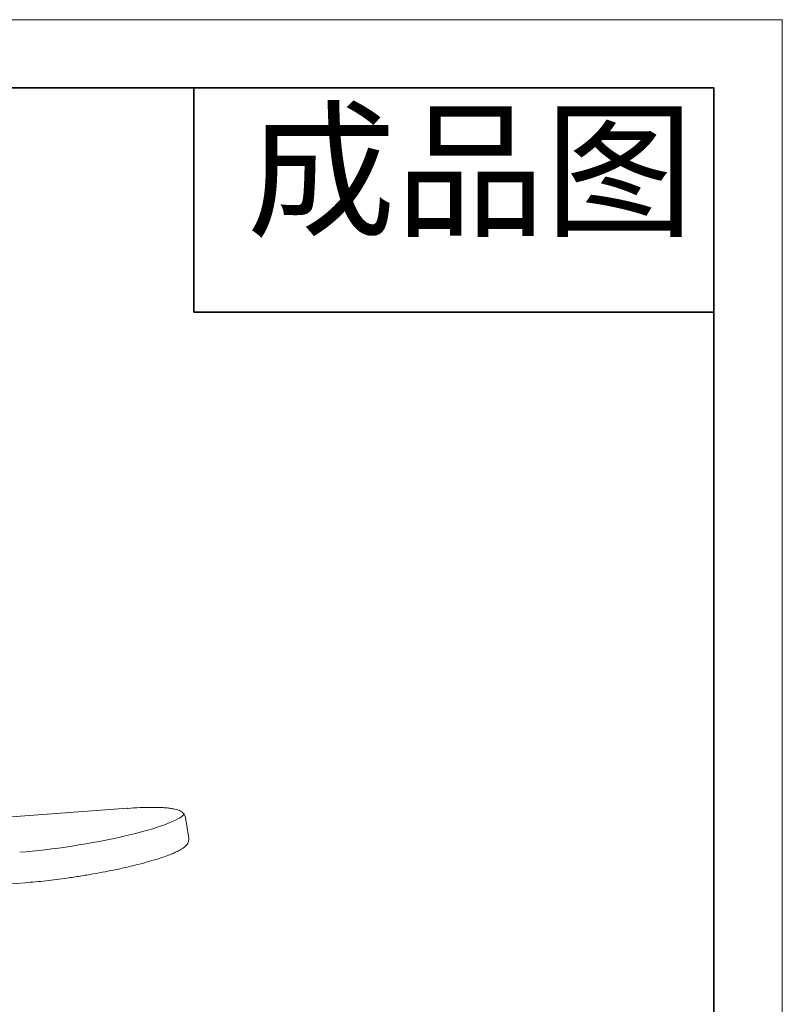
# Model space of a CAD drawing. Header units: millimetres. Extents: x 1769 to 2159, y 1684 to 1953.
# Tile 9 of 9: x 2078 to 2149, y 1861 to 1953. Entities that reach past the tile are written whole.
import ezdxf

# ---------------------------------------------------------------- set-up
doc = ezdxf.new("R2010")
doc.units = ezdxf.units.MM
doc.layers.add('1', color=7, linetype='Continuous', true_color=0xffffff)
doc.layers.add('粗实线层', color=7, linetype='Continuous', lineweight=35)
doc.layers.add('细实线层', color=3, linetype='Continuous', lineweight=18)
doc.styles.add('TEXTSTYLE_2', font='arial.ttf')

msp = doc.modelspace()

# ---------------------------------------------------------------- linework, layer by layer
at = {"layer": '1', "color": 7, "linetype": 'Continuous', "lineweight": 18}
for p, q in [((2087.743, 1879.064), (2030.589, 1874.881)), ((2093.483, 1876.263), (2093.169, 1878.218)), ((2093.484, 1876.257), (2093.483, 1876.263)), ((2021.021, 1867.91), (2078.174, 1872.092))]:
    msp.add_line(p, q, dxfattribs=at)
for centre, start_param, end_param in [((2087.779, 1878.565), 3.038925, 3.141591), ((2078.138, 1872.591), 6.180518, 6.283184)]:
    msp.add_ellipse(centre, major_axis=(0.036, -0.499), ratio=0.5181, start_param=start_param, end_param=end_param, dxfattribs=at)
at = {"layer": '1', "color": 7, "linetype": 'Continuous', "lineweight": 13}
msp.add_ellipse((2082.723, 1877.044), major_axis=(10.368, 1.663), ratio=0.140348, start_param=4.178405, end_param=6.162784, dxfattribs=at)
at = {"layer": '1', "color": 7, "linetype": 'Continuous', "lineweight": 18}
for points, knots in [([(2093.169, 1878.219), (2093.158, 1878.278), (2093.127, 1878.389), (2093.044, 1878.529), (2092.941, 1878.644), (2092.824, 1878.736), (2092.684, 1878.819), (2092.525, 1878.887), (2092.316, 1878.955), (2092.049, 1879.017), (2091.69, 1879.075), (2091.217, 1879.122), (2090.607, 1879.153), (2089.838, 1879.159), (2088.89, 1879.134), (2088.166, 1879.092), (2087.769, 1879.063)], [0, 0, 0, 0, 0.040883, 0.081423, 0.121624, 0.161522, 0.201908, 0.256824, 0.311044, 0.37639, 0.452819, 0.540291, 0.638772, 0.748232, 0.868647, 1, 1, 1, 1]), ([(2078.148, 1872.093), (2078.464, 1872.116), (2079.103, 1872.169), (2080.095, 1872.27), (2081.085, 1872.388), (2082.164, 1872.532), (2083.316, 1872.705), (2084.516, 1872.907), (2085.635, 1873.114), (2086.663, 1873.322), (2087.594, 1873.526), (2088.549, 1873.752), (2089.483, 1873.995), (2090.347, 1874.244), (2091.039, 1874.467), (2091.599, 1874.668), (2092.058, 1874.853), (2092.43, 1875.024), (2092.728, 1875.183), (2092.913, 1875.3), (2093.038, 1875.392), (2093.148, 1875.482), (2093.275, 1875.61), (2093.4, 1875.784), (2093.49, 1876.01), (2093.496, 1876.174), (2093.483, 1876.263)], [0, 0, 0, 0, 0.051209, 0.100761, 0.148656, 0.194897, 0.253959, 0.310082, 0.363266, 0.413512, 0.46082, 0.505189, 0.566208, 0.620618, 0.668474, 0.712291, 0.753419, 0.791873, 0.827661, 0.86079, 0.872223, 0.888023, 0.908631, 0.934134, 0.964593, 1, 1, 1, 1])]:
    msp.add_open_spline(points, degree=3, knots=knots, dxfattribs=at)
at = {"layer": '粗实线层'}
for p, q in [((2093.966, 1946.571), (2093.966, 1925.557)), ((2093.966, 1925.557), (2142.689, 1925.557))]:
    msp.add_line(p, q, dxfattribs=at)
msp.add_lwpolyline([(1791.719, 1946.571), (2142.689, 1946.571), (2142.689, 1688.9), (1791.719, 1688.9)], close=True, dxfattribs=at)
at = {"layer": '细实线层'}
msp.add_lwpolyline([(1768.901, 1952.971), (2149.09, 1952.971), (2149.09, 1684.151), (1768.901, 1684.151)], close=True, dxfattribs=at)

# ---------------------------------------------------------------- texts
at = {"insert": (2098.905, 1943.975), "char_height": 10.2408, "width": 45.00342, "attachment_point": 1, "line_spacing_factor": 0.9, "style": 'TEXTSTYLE_2'}
msp.add_mtext('成品图', dxfattribs=at)

doc.saveas('drawing.dxf')
